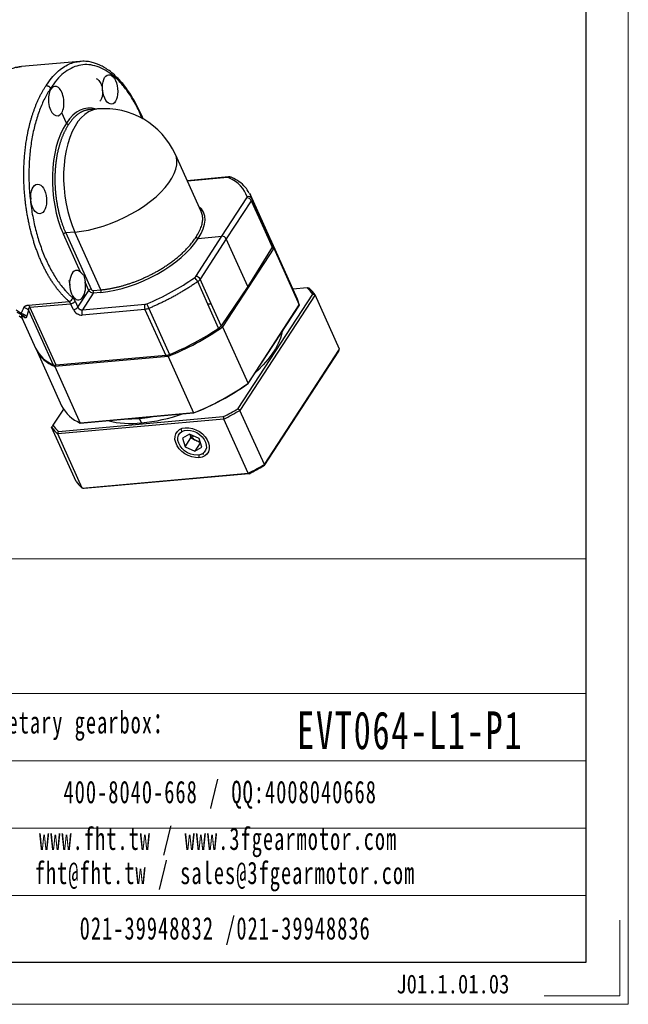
# Model space of a CAD drawing. Header units: millimetres. Extents: x 831 to 1300, y 1031 to 1361.
# Tile 8 of 12: x 1220 to 1300, y 1031 to 1161. Entities that reach past the tile are written whole.
import ezdxf

# ---------------------------------------------------------------- set-up
doc = ezdxf.new("R2010")
doc.units = ezdxf.units.MM
doc.layers.get('0').update_dxf_attribs({"lineweight": 18})
doc.layers.add('6文字层', color=3, linetype='Continuous')
for name, color, linetype, lineweight in [('SLD-0', 7, 'Continuous', 18), ('图框_外框线', 7, 'Continuous', 18), ('尺寸线', 7, 'Continuous', 18)]:
    doc.layers.add(name, color=color, linetype=linetype, lineweight=lineweight)
doc.styles.add('标准', font='txt', dxfattribs={"width": 0.667})
doc.styles.add('样式 1', font='txt', dxfattribs={"width": 0.8})

# ---------------------------------------------------------------- blocks, each defined once
blk = doc.blocks.new('D64S')
at = {"color": 0, "linetype": 'Continuous', "lineweight": 25}
for p, q in [((79.64, 53.44), (63.89, 52.03)), ((63.82, 52.02), (63.89, 52.03)), ((71.85, 45.95), (71.76, 46.15)), ((82.19, 40.35), (82.11, 40.36)), ((84.48, 40.57), (82.19, 40.36)), ((76.02, 36.71), (74.75, 39.52)), ((112.48, 12.81), (105.5, 28.29)), ((119.87, 22.18), (108.71, 21.18)), ((119.61, 22), (108.77, 21.03)), ((118.06, 6.16), (124.82, 16.5)), ((125.68, 17.57), (125.57, 17.73)), ((125.57, 17.71), (125.78, 17.23)), ((125.78, 17.23), (126.17, 16.36)), ((131.5, 4.7), (125.81, 17.31)), ((126.04, 15.77), (119.27, 5.43)), ((126.03, 15.77), (129.04, 9.1)), ((126.04, 15.77), (126.03, 15.77)), ((131.84, 3.78), (128.93, 10.24)), ((129.04, 9.1), (131.71, 3.19)), ((79.87, -3.58), (75.23, 6.71)), ((78.29, 7.26), (75.84, 7.04)), ((75.84, 7.04), (82.7, -8.15)), ((85.32, -8.33), (78.29, 7.26)), ((110.99, -4.73), (118.06, 6.16)), ((111.69, 5.59), (118.06, 6.16)), ((119.27, 5.43), (112.2, -5.46)), ((125.06, -7.4), (119.27, 5.43)), ((132.14, 2.91), (118.27, -18.36)), ((131.71, 3.19), (125.06, -7.4)), ((138.53, -10.89), (131.64, 4.38)), ((132.14, 2.91), (139.02, -12.36)), ((82.08, -8.48), (81.1, -6.3)), ((114.29, -12.23), (111.53, -6.11)), ((115.21, -12.13), (112.2, -5.46)), ((125.06, -7.4), (117.88, -18.04)), ((141.13, -7.81), (137.29, -8.15)), ((79.13, -13.04), (82.08, -8.48)), ((83.3, -9.21), (80.34, -13.76)), ((83.3, -8.52), (85.32, -8.33)), ((85.31, -9.03), (83.3, -9.21)), ((122.44, -40.46), (142.64, -9.47)), ((143.32, -9.72), (122.97, -40.94)), ((149.91, -24.35), (143.32, -9.72)), ((65.74, -12.45), (76.74, -11.47)), ((66.17, -13.06), (77.17, -12.08)), ((73.23, -28.72), (66.17, -13.06)), ((77.9, -13.69), (77.17, -12.08)), ((78.4, -11.42), (79.13, -13.04)), ((80.34, -13.76), (97.3, -12.24)), ((117.2, -18.69), (114.29, -12.23)), ((117.88, -18.04), (115.21, -12.13)), ((138.96, -12.47), (125.12, -33.71)), ((125.16, -33.64), (139.02, -12.36)), ((62.63, -14.35), (63.97, -15.07)), ((63.28, -15.39), (63.95, -15.88)), ((63.93, -15.84), (64.12, -16.17)), ((63.99, -15.08), (64.2, -15.2)), ((65.78, -13.84), (72.45, -28.62)), ((97.28, -13.63), (80.32, -15.15)), ((97.28, -13.63), (102.89, -26.06)), ((98.29, -13.37), (103.9, -25.8)), ((64.1, -16.13), (67.68, -24.08)), ((64.13, -16.12), (64.14, -16.13)), ((118.27, -18.36), (125.16, -33.64)), ((67.83, -24.4), (74.72, -39.67)), ((103.51, -26.34), (72.9, -29.08)), ((102.89, -26.06), (73.23, -28.72)), ((103.51, -26.34), (110.4, -41.61)), ((149.6, -24.9), (129.4, -55.9)), ((129.57, -55.57), (149.91, -24.35)), ((72.9, -29.08), (79.78, -44.35)), ((75.2, -40.58), (72.35, -44.95)), ((79.78, -44.35), (110.4, -41.61)), ((110.45, -41.63), (79.88, -44.37)), ((129.57, -55.57), (122.97, -40.94)), ((118.6, -43.3), (73.68, -47.32)), ((73.85, -46.61), (118.45, -42.62)), ((95.8, -42.95), (95.8, -43.11)), ((96.34, -44.32), (95.8, -43.11)), ((125.2, -57.93), (118.6, -43.3)), ((78.63, -60.13), (72.03, -45.5)), ((80.28, -61.95), (73.68, -47.32)), ((107.27, -46.68), (107.15, -46.12)), ((109.32, -47.34), (107.45, -48.43)), ((108.52, -45.7), (108.2, -45.61)), ((111.9, -48.58), (109.32, -47.34)), ((109.39, -47.38), (109.7, -48.4)), ((110.42, -47.87), (109.95, -48.25)), ((107.45, -48.43), (108.17, -50.76)), ((108.17, -50.76), (109.7, -48.4)), ((109.7, -48.4), (110.99, -49.02)), ((112.24, -49.7), (110.75, -52)), ((110.99, -49.02), (112.21, -49.6)), ((112.61, -50.91), (111.9, -48.58)), ((108.17, -50.76), (110.75, -52)), ((110.75, -52), (112.61, -50.91)), ((111.87, -53.13), (111.86, -53.73)), ((112.79, -52.66), (113.24, -52.71)), ((80.28, -61.95), (125.2, -57.93)), ((125.41, -58.05), (80.81, -62.05))]:
    blk.add_line(p, q, dxfattribs=at)
at = {"color": 0, "linetype": 'Continuous', "lineweight": 25, "flags": 128}
for points in [[(63.79, -14.74), (62.42, -13.86)], [(62.43, 51.78), (63.8, 52.02), (63.82, 52.02)], [(84.48, 40.57), (84.17, 40.53), (83.08, 40.26), (82.02, 39.78), (81.01, 39.1), (80.06, 38.21), (79.16, 37.14), (78.35, 35.88), (77.61, 34.46), (76.96, 32.89), (76.42, 31.18), (75.97, 29.35), (75.63, 27.42), (75.4, 25.42), (75.28, 23.35), (75.27, 21.25), (75.38, 19.13), (75.61, 17.01), (75.94, 14.92), (76.38, 12.88), (76.92, 10.91), (77.56, 9.03), (78.29, 7.26)], [(78.29, 7.26), (80.13, 7.49), (82.04, 7.84), (83.99, 8.31), (85.97, 8.9), (87.95, 9.59), (89.92, 10.39), (91.85, 11.29), (93.72, 12.27), (95.52, 13.33), (97.22, 14.45), (98.81, 15.63), (100.27, 16.85), (101.59, 18.09), (102.76, 19.35), (103.76, 20.62), (104.57, 21.87), (105.2, 23.11), (105.64, 24.3), (105.88, 25.45), (105.92, 26.54), (105.76, 27.56), (105.5, 28.29)], [(128.93, 10.24), (127.38, 13.67), (126.17, 16.36)], [(131.5, 4.7), (131.53, 4.63), (131.84, 3.78)], [(132.14, 2.91), (131.84, 3.88), (131.57, 4.54)], [(139.02, -12.36), (138.73, -11.39), (138.53, -10.89)], [(139.02, -12.36), (138.99, -12.42), (138.96, -12.47)], [(134.42, -19.44), (134.3, -20.09), (133.91, -21.45), (133.33, -22.85), (132.57, -24.28), (131.62, -25.73), (130.5, -27.19), (129.21, -28.66), (127.77, -30.11), (127.01, -30.82)], [(125.12, -33.71), (125.15, -33.67), (125.16, -33.64)], [(110.4, -41.61), (110.42, -41.62), (110.45, -41.63)], [(79.88, -44.37), (79.83, -44.36), (79.78, -44.35)], [(92.36, -43.25), (93.75, -43.24), (95.8, -43.11)], [(95.8, -43.11), (97.93, -42.87), (99.47, -42.62)], [(111.86, -53.73), (110.93, -53.72), (109.96, -53.54), (108.99, -53.18), (108.07, -52.67), (107.23, -52.03), (106.52, -51.29), (105.96, -50.48), (105.58, -49.63), (105.39, -48.78), (105.4, -47.97), (105.62, -47.24), (106.03, -46.61), (106.62, -46.12), (107.35, -45.78), (108.2, -45.61)], [(112.79, -52.66), (112.12, -52.94), (111.35, -53.05), (110.5, -52.99), (109.64, -52.77), (108.79, -52.39), (108.01, -51.88), (107.33, -51.25), (106.78, -50.55), (106.4, -49.8), (106.19, -49.04), (106.19, -48.32), (106.37, -47.66), (106.74, -47.11), (107.27, -46.68)], [(107.27, -46.68), (107.94, -46.4), (108.72, -46.29), (109.56, -46.35), (110.43, -46.57), (111.27, -46.95), (112.06, -47.47), (112.74, -48.09), (113.28, -48.8), (113.67, -49.54), (113.87, -50.3), (113.88, -51.02), (113.69, -51.68), (113.33, -52.23), (112.79, -52.66)], [(108.2, -45.61), (109.13, -45.62), (110.1, -45.81), (111.07, -46.16), (111.99, -46.67), (112.83, -47.31), (113.54, -48.05), (114.1, -48.86), (114.49, -49.71), (114.68, -50.56), (114.66, -51.37), (114.44, -52.1), (114.03, -52.73), (113.45, -53.22), (112.71, -53.56), (111.86, -53.73)]]:
    blk.add_lwpolyline(points, dxfattribs=at)
at = {"color": 0, "linetype": 'Continuous', "lineweight": 25}
for centre, radius, start, end in [((86.36, 19.65), 21, 24.2758, 95.119), ((119.93, 21.81), 0.373, 99.1457, 149.981), ((120.46, 21.32), 0.786, 66.6469, 126.6723), ((124.89, 15.24), 1.26, 25.0371, 92.9777), ((125.31, 15.9), 0.978, 27.8779, 114.9803), ((75.93, 6.15), 0.901, 95.438, 140.8228), ((131.12, 3.63), 0.74, 323.1647, 11.9329), ((109.21, -7.14), 2.53, 24.066, 55.3411), ((111.02, -6.05), 1.32, 26.5398, 91.4909), ((134.61, -15.21), 9.87, 35.5977, 48.6227), ((135.13, -15.46), 10, 35.0622, 49.1582), ((76.55, -10.25), 1.23, 278.9948, 348.2865), ((82.78, -9.05), 0.901, 95.438, 140.8228), ((82.57, -8.85), 0.809, 334.0499, 24.6868), ((84.58, -8.67), 0.809, 334.0499, 24.6868), ((64.54, -13.75), 1.77, 22.7106, 47.1435), ((77, -10.28), 1.8, 275.438, 320.8228), ((77.73, -11.9), 1.8, 275.438, 320.8228), ((98.75, -12.95), 1.62, 154.0499, 204.6868), ((107.37, -9.08), 10.04, 197.5867, 205.2807), ((81.79, -14.47), 1.62, 154.0499, 204.6868), ((77.25, 39.94), 71.29, 291.6101, 305.1303), ((115.8, -16.54), 2.56, 303.0821, 324.1404), ((76.94, 40.63), 71.7, 292.0872, 304.1636), ((76.12, -20), 9.37, 205.8041, 246.9301), ((76.52, -20.09), 9.7, 205.3329, 248.038), ((102.52, -22.51), 3.57, 275.937, 292.718), ((73.02, -27.19), 1.54, 247.987, 277.6864), ((84.14, 24.67), 71.29, 291.6101, 305.1303), ((84.24, 24.45), 71.09, 291.6324, 305.108), ((83.44, -35.32), 9.74, 206.5276, 247.9907), ((91.53, 4.48), 49.04, 275.6328, 288.9395), ((81.74, 30.13), 81.49, 296.7772, 299.9632), ((81.6, 30.45), 82.51, 296.6458, 300.0946), ((80.38, -39.21), 9.87, 215.5977, 228.6227), ((93.44, -18.92), 25.56, 255.8954, 276.5221), ((80.22, -39.76), 10, 215.0622, 229.1582), ((111.95, -46.36), 2.75, 201.6782, 223.3998), ((112.5, -45.89), 3.47, 222.9118, 244.3708), ((112.34, -46.29), 3.05, 243.8165, 265.9956), ((88.2, 15.82), 82.51, 296.6458, 300.0946), ((88.7, 14.7), 81.49, 296.7772, 299.9632), ((86.82, -54.39), 10, 215.0622, 229.1582)]:
    blk.add_arc(centre, radius, start, end, dxfattribs=at)
for centre, major_axis, ratio in [((87.84, 45.86), (-0.4, 3.98), 0.510453), ((68.53, 16.23), (-0.31, 3.99), 0.535235)]:
    blk.add_ellipse(centre, major_axis=major_axis, ratio=ratio, dxfattribs=at)
for centre, major_axis, ratio, start_param, end_param in [((73.3, 42.73), (-0.31, 3.99), 0.535235, 0.592583, 3.734176), ((73.3, 42.73), (-0.4, 3.98), 0.510453, 3.722316, 6.863909), ((83.81, 19.42), (-2.16, 21.39), 0.510453, 6.062466, 6.863503), ((83.81, 19.43), (-1.67, 21.44), 0.535235, 0.592989, 2.16338), ((119.22, 21.43), (0.905, 0.396), 0.459252, 0.383741, 0.941318), ((93.44, 3.97), (31.15, 13.62), 0.459252, 6.229026, 6.666926), ((123.98, 16.42), (0.905, 0.396), 0.459252, 5.67116, 6.229941), ((93.43, 3.95), (19.7, 8.61), 0.459252, 5.654113, 6.503458), ((93.44, 3.96), (19.49, 9.07), 0.484034, 4.071829, 5.642219), ((118.42, 5.36), (0.838, -0.546), 0.710207, 0.837031, 2.407523), ((79.04, -7.08), (-0.31, 3.99), 0.535235, 5.74235, 11.150781), ((93.43, 3.94), (30.83, 14.35), 0.484034, 4.629406, 5.067305), ((110.16, -4.8), (0.896, 0.417), 0.484034, 5.066342, 5.625442), ((77.21, -13.19), (-0.23, 2.98), 0.535235, 5.304972, 5.794149), ((83.12, -8.11), (0.419, -0.273), 0.710207, 3.978623, 5.549115), ((97.67, -11.65), (0.896, 0.417), 0.484034, 4.071829, 4.629406), ((79.6, -13.54), (1.68, -1.09), 0.710207, 3.978623, 5.549115)]:
    blk.add_ellipse(centre, major_axis=major_axis, ratio=ratio, start_param=start_param, end_param=end_param, dxfattribs=at)
for points, knots in [([(70.55, 46.88), (71.03, 47.59), (71.97, 48.97), (73.51, 50.59), (75.08, 51.83), (76.66, 52.7), (78.18, 53.24), (79.18, 53.37), (79.64, 53.43)], [0, 0, 0, 0, 0.187805, 0.368082, 0.540831, 0.706051, 0.863741, 1, 1, 1, 1]), ([(96.82, 37.79), (96.81, 37.82), (96.54, 38.49), (95.93, 39.88), (94.92, 41.92), (93.78, 43.9), (92.64, 45.62), (91.52, 47.11), (90.32, 48.5), (89, 49.81), (87.83, 50.76), (86.91, 51.39), (86.27, 51.79), (85.61, 52.16), (84.83, 52.54), (83.84, 52.93), (82.63, 53.27), (81.19, 53.5), (80.17, 53.46), (79.62, 53.43)], [0, 0, 0, 0, 0.003239, 0.066813, 0.144441, 0.225691, 0.298903, 0.364289, 0.432856, 0.510632, 0.588787, 0.62469, 0.658465, 0.690451, 0.729705, 0.780276, 0.842182, 0.91543, 1, 1, 1, 1]), ([(63.81, 52), (63.61, 51.98), (62.95, 51.94), (61.83, 51.67), (60.49, 51.19), (59.18, 50.53), (57.97, 49.75), (57.23, 49.12), (56.89, 48.82)], [0, 0, 0, 0, 0.078724, 0.26624, 0.453978, 0.64309, 0.834443, 1, 1, 1, 1]), ([(96.53, 37.94), (96.29, 38.53), (95.56, 40.32), (94.13, 42.95), (92.27, 45.78), (90.27, 48.15), (88.16, 50.06), (85.97, 51.46), (83.76, 52.33), (81.54, 52.65), (79.36, 52.42), (77.26, 51.65), (75.26, 50.34), (73.4, 48.54), (72.3, 46.95), (71.76, 46.15)], [0, 0, 0, 0, 0.039739, 0.119754, 0.19977, 0.279787, 0.359806, 0.439825, 0.519846, 0.599869, 0.679893, 0.759918, 0.839945, 0.919972, 1, 1, 1, 1]), ([(84.08, 48.78), (84.2, 48.74), (84.46, 48.64), (84.83, 48.29), (85.18, 47.78), (85.48, 47.12), (85.69, 46.36), (85.79, 45.58), (85.8, 44.83), (85.71, 44), (85.48, 43.2), (85.19, 42.81), (85.07, 42.64)], [0, 0, 0, 0, 0.08405, 0.175216, 0.271828, 0.371415, 0.471001, 0.567613, 0.658779, 0.742829, 0.886454, 1, 1, 1, 1]), ([(76.74, -11.47), (76.64, -11.38), (76.43, -11.2), (76.13, -10.93), (75.83, -10.64), (75.53, -10.35), (75.23, -10.04), (74.93, -9.73), (74.64, -9.41), (74.35, -9.07), (74.06, -8.73), (73.78, -8.38), (73.5, -8.03), (73.22, -7.66), (72.94, -7.28), (72.67, -6.9), (72.4, -6.51), (72.13, -6.11), (71.87, -5.7), (71.61, -5.28), (71.35, -4.86), (71.1, -4.43), (70.85, -3.99), (70.61, -3.54), (70.36, -3.09), (70.13, -2.63), (69.89, -2.16), (69.66, -1.68), (69.44, -1.2), (69.22, -0.72), (69, -0.22), (68.79, 0.28), (68.58, 0.79), (68.38, 1.3), (68.18, 1.82), (67.99, 2.34), (67.8, 2.87), (67.61, 3.41), (67.43, 3.95), (67.26, 4.49), (67.09, 5.04), (66.92, 5.6), (66.76, 6.15), (66.61, 6.72), (66.46, 7.28), (66.31, 7.86), (66.17, 8.43), (66.04, 9.01), (65.91, 9.59), (65.79, 10.18), (65.67, 10.76), (65.56, 11.35), (65.45, 11.95), (65.35, 12.54), (65.25, 13.14), (65.16, 13.74), (65.08, 14.34), (65, 14.95), (64.93, 15.55), (64.86, 16.16), (64.8, 16.78), (64.74, 17.4), (64.69, 18.04), (64.64, 18.7), (64.6, 19.37), (64.57, 20.05), (64.54, 20.75), (64.52, 21.46), (64.51, 22.18), (64.5, 22.91), (64.51, 23.66), (64.52, 24.42), (64.55, 25.19), (64.58, 25.96), (64.63, 26.75), (64.68, 27.55), (64.75, 28.36), (64.83, 29.17), (64.92, 29.99), (65.03, 30.82), (65.15, 31.65), (65.28, 32.48), (65.43, 33.32), (65.59, 34.16), (65.77, 35.01), (65.96, 35.85), (66.17, 36.69), (66.4, 37.53), (66.65, 38.37), (66.91, 39.2), (67.19, 40.02), (67.48, 40.84), (67.8, 41.64), (68.13, 42.44), (68.49, 43.22), (68.86, 43.99), (69.25, 44.74), (69.66, 45.48), (70.09, 46.19), (70.39, 46.65), (70.55, 46.88)], [0, 0, 0, 0, 0.008582, 0.017166, 0.025751, 0.034337, 0.042924, 0.051513, 0.060103, 0.068695, 0.077288, 0.085882, 0.094477, 0.103074, 0.111672, 0.120272, 0.128873, 0.137475, 0.146078, 0.154683, 0.163289, 0.171897, 0.180506, 0.189116, 0.197727, 0.20634, 0.214954, 0.22357, 0.232187, 0.240805, 0.249425, 0.258046, 0.266668, 0.275292, 0.283917, 0.292543, 0.301171, 0.3098, 0.31843, 0.327062, 0.335695, 0.344329, 0.352965, 0.361602, 0.370241, 0.378881, 0.387522, 0.396165, 0.404808, 0.413454, 0.4221, 0.430748, 0.439398, 0.448049, 0.456701, 0.465354, 0.474009, 0.482665, 0.491323, 0.499982, 0.508718, 0.517646, 0.526768, 0.536083, 0.545591, 0.555292, 0.565187, 0.575274, 0.585554, 0.596027, 0.606694, 0.617553, 0.628606, 0.639851, 0.65129, 0.662922, 0.674746, 0.686764, 0.698975, 0.711379, 0.723976, 0.736766, 0.749749, 0.762925, 0.776294, 0.789857, 0.803612, 0.817561, 0.831702, 0.846037, 0.860564, 0.875285, 0.890198, 0.905305, 0.920605, 0.936098, 0.951784, 0.967663, 0.983735, 1, 1, 1, 1]), ([(71.76, 46.15), (71.69, 46.04), (71.54, 45.83), (71.34, 45.5), (71.13, 45.17), (70.93, 44.83), (70.73, 44.49), (70.53, 44.13), (70.34, 43.77), (69.96, 43.04), (69.42, 41.9), (68.76, 40.28), (68.16, 38.57), (67.45, 36.19), (66.73, 33.04), (66.15, 29.03), (65.86, 24.86), (65.86, 20.6), (66.17, 16.32), (66.76, 12.09), (67.64, 7.98), (68.79, 4.06), (70.18, 0.4), (71.53, -2.39), (72.71, -4.44), (73.64, -5.88), (74.62, -7.21), (75.46, -8.23), (76.15, -8.98), (76.68, -9.52), (77.21, -10.03), (77.57, -10.34), (77.75, -10.5)], [0, 0, 0, 0, 0.007823, 0.01564, 0.023454, 0.031265, 0.039077, 0.046892, 0.05471, 0.062535, 0.093793, 0.125059, 0.156317, 0.187583, 0.250074, 0.312564, 0.375052, 0.437539, 0.500025, 0.56251, 0.624994, 0.687477, 0.74996, 0.812443, 0.843697, 0.874959, 0.906213, 0.937475, 0.953113, 0.968735, 0.984359, 1, 1, 1, 1]), ([(70.55, 46.88), (70.58, 46.88), (70.64, 46.88), (70.73, 46.88), (70.83, 46.86), (70.94, 46.84), (71.04, 46.8), (71.15, 46.75), (71.27, 46.69), (71.41, 46.59), (71.55, 46.46), (71.67, 46.31), (71.73, 46.2), (71.76, 46.15)], [0, 0, 0, 0, 0.065607, 0.133699, 0.204011, 0.276206, 0.349882, 0.42458, 0.499802, 0.61623, 0.740498, 0.8696, 1, 1, 1, 1]), ([(82.11, 40.36), (82.03, 40.35), (81.87, 40.33), (81.63, 40.28), (81.38, 40.23), (81.13, 40.16), (80.87, 40.08), (80.61, 39.99), (80.35, 39.88), (80.09, 39.75), (79.83, 39.61), (79.56, 39.45), (79.29, 39.27), (79.02, 39.07), (78.75, 38.85), (78.48, 38.62), (78.21, 38.36), (77.94, 38.08), (77.67, 37.78), (77.4, 37.45), (77.14, 37.11), (76.88, 36.74), (76.71, 36.47), (76.62, 36.34)], [0, 0, 0, 0, 0.038893, 0.078658, 0.119296, 0.160806, 0.203189, 0.246445, 0.290574, 0.335575, 0.381449, 0.428195, 0.475814, 0.524306, 0.57367, 0.623907, 0.675017, 0.726999, 0.779854, 0.833582, 0.888182, 0.943655, 1, 1, 1, 1]), ([(76.62, 36.34), (76.56, 36.25), (76.44, 36.06), (76.26, 35.77), (76.08, 35.48), (75.91, 35.18), (75.75, 34.88), (75.59, 34.58), (75.44, 34.27), (75.3, 33.96), (75.15, 33.65), (75.02, 33.33), (74.89, 33.01), (74.76, 32.69), (74.64, 32.37), (74.53, 32.05), (74.42, 31.73), (74.32, 31.41), (74.22, 31.08), (74.12, 30.76), (74.03, 30.44), (73.94, 30.12), (73.86, 29.8), (73.78, 29.48), (73.71, 29.16), (73.64, 28.84), (73.57, 28.53), (73.51, 28.22), (73.45, 27.91), (73.4, 27.6), (73.35, 27.29), (73.3, 26.99), (73.26, 26.69), (73.22, 26.39), (73.18, 26.1), (73.14, 25.81), (73.11, 25.52), (73.08, 25.24), (73.06, 24.96), (73.03, 24.68), (73.01, 24.41), (72.99, 24.14), (72.97, 23.88), (72.96, 23.62), (72.95, 23.36), (72.94, 23.11), (72.93, 22.86), (72.91, 22.36), (72.9, 21.61), (72.91, 20.6), (72.95, 19.59), (73.02, 18.6), (73.11, 17.6), (73.22, 16.62), (73.36, 15.65), (73.52, 14.7), (73.7, 13.76), (73.9, 12.84), (74.13, 11.94), (74.37, 11.06), (74.63, 10.21), (74.91, 9.38), (75.2, 8.57), (75.51, 7.79), (75.73, 7.29), (75.84, 7.04)], [0, 0, 0, 0, 0.014266, 0.028382, 0.042346, 0.05616, 0.069823, 0.083334, 0.096695, 0.109905, 0.122964, 0.135872, 0.148629, 0.161235, 0.17369, 0.185995, 0.198148, 0.210151, 0.222002, 0.233703, 0.245253, 0.256651, 0.267899, 0.278996, 0.289942, 0.300737, 0.311381, 0.321875, 0.332217, 0.342408, 0.352449, 0.362338, 0.372077, 0.381664, 0.391101, 0.400387, 0.409522, 0.418506, 0.427339, 0.436021, 0.444552, 0.452932, 0.461162, 0.46924, 0.477167, 0.484944, 0.49257, 0.500044, 0.530971, 0.561708, 0.592255, 0.622612, 0.65278, 0.682757, 0.712546, 0.742144, 0.771553, 0.800773, 0.829802, 0.858643, 0.887293, 0.915754, 0.944026, 0.972108, 1, 1, 1, 1]), ([(76.62, 36.34), (76.6, 36.34), (76.56, 36.34), (76.5, 36.35), (76.44, 36.36), (76.39, 36.37), (76.35, 36.39), (76.32, 36.41), (76.29, 36.42), (76.28, 36.43), (76.23, 36.45), (76.16, 36.51), (76.07, 36.6), (76.03, 36.67), (76.02, 36.71)], [0, 0, 0, 0, 0.093918, 0.181291, 0.260181, 0.329119, 0.387102, 0.43352, 0.46805, 0.490553, 0.500987, 0.673892, 0.841975, 1, 1, 1, 1]), ([(120.61, 22.08), (120.5, 22.12), (120.27, 22.2), (120, 22.19), (119.87, 22.18)], [0, 0, 0, 0, 0.496717, 1, 1, 1, 1]), ([(125.45, 17.9), (125.13, 18.42), (124.44, 19.55), (122.85, 20.94), (121.45, 21.68), (120.77, 22.04)], [0, 0, 0, 0, 0.307917, 0.66378, 1, 1, 1, 1]), ([(66.14, 17.44), (66.18, 17.33), (66.31, 17.04), (66.4, 16.58), (66.43, 16.25), (66.44, 16.15)], [0, 0, 0, 0, 0.278765, 0.780699, 1, 1, 1, 1]), ([(111.09, 5.95), (111.4, 6.46), (112.02, 7.43), (112.57, 8.8), (112.86, 10.02), (112.91, 10.99), (112.82, 11.74), (112.69, 12.3), (112.55, 12.65), (112.48, 12.81)], [0, 0, 0, 0, 0.197826, 0.383323, 0.556488, 0.717317, 0.817704, 0.912603, 1, 1, 1, 1]), ([(129.04, 9.1), (129.05, 9.15), (129.06, 9.26), (129.07, 9.41), (129.07, 9.55), (129.06, 9.69), (129.04, 9.81), (129.02, 9.93), (128.99, 10.04), (128.96, 10.14), (128.94, 10.21), (128.93, 10.24)], [0, 0, 0, 0, 0.132598, 0.259821, 0.381669, 0.498145, 0.609249, 0.714984, 0.815352, 0.910356, 1, 1, 1, 1]), ([(85.32, -8.33), (85.45, -8.32), (85.7, -8.3), (86.09, -8.26), (86.47, -8.21), (86.87, -8.15), (87.27, -8.09), (87.67, -8.03), (88.08, -7.95), (88.49, -7.88), (88.9, -7.79), (89.32, -7.7), (89.74, -7.6), (90.16, -7.5), (90.59, -7.39), (91.02, -7.28), (91.45, -7.16), (91.88, -7.03), (92.32, -6.89), (92.76, -6.76), (93.2, -6.61), (93.64, -6.46), (94.08, -6.3), (94.52, -6.14), (94.96, -5.97), (95.41, -5.79), (95.85, -5.61), (96.3, -5.42), (96.74, -5.23), (97.18, -5.03), (97.63, -4.83), (98.07, -4.62), (98.51, -4.4), (98.95, -4.18), (99.38, -3.96), (99.82, -3.73), (100.25, -3.49), (100.69, -3.24), (101.13, -2.99), (101.59, -2.72), (102.05, -2.43), (102.53, -2.13), (103.01, -1.81), (103.51, -1.48), (104, -1.13), (104.51, -0.77), (105.02, -0.39), (105.53, 0.01), (106.04, 0.42), (106.55, 0.85), (107.06, 1.3), (107.56, 1.76), (108.05, 2.24), (108.54, 2.73), (109.01, 3.23), (109.46, 3.75), (109.91, 4.29), (110.32, 4.83), (110.72, 5.39), (110.96, 5.77), (111.09, 5.95)], [0, 0, 0, 0, 0.013524, 0.027094, 0.040708, 0.054366, 0.06807, 0.081818, 0.095611, 0.109448, 0.12333, 0.137258, 0.151229, 0.165246, 0.179307, 0.193413, 0.207564, 0.22176, 0.236, 0.250285, 0.264615, 0.27899, 0.293409, 0.307874, 0.322383, 0.336936, 0.351535, 0.366178, 0.380866, 0.395599, 0.410377, 0.425199, 0.440066, 0.454978, 0.469935, 0.484936, 0.499983, 0.515082, 0.530785, 0.547091, 0.564002, 0.581516, 0.599634, 0.618355, 0.63768, 0.657609, 0.678142, 0.699278, 0.721018, 0.743362, 0.766309, 0.78986, 0.814015, 0.838773, 0.864135, 0.890101, 0.91667, 0.943843, 0.97162, 1, 1, 1, 1]), ([(111.69, 5.59), (111.67, 5.59), (111.64, 5.59), (111.58, 5.59), (111.52, 5.6), (111.46, 5.62), (111.4, 5.65), (111.33, 5.69), (111.2, 5.78), (111.13, 5.88), (111.09, 5.95)], [0, 0, 0, 0, 0.077913, 0.1589, 0.242459, 0.327974, 0.414729, 0.501941, 0.643652, 1, 1, 1, 1]), ([(131.66, 3.11), (131.74, 3.08), (131.9, 3.01), (132.06, 2.94), (132.14, 2.91)], [0, 0, 0, 0, 0.508629, 1, 1, 1, 1]), ([(79.87, -3.58), (79.9, -3.6), (79.95, -3.65), (80.03, -3.72), (80.11, -3.8), (80.19, -3.89), (80.28, -3.98), (80.42, -4.14), (80.61, -4.37), (80.8, -4.7), (80.92, -5.06), (80.98, -5.41), (81.03, -5.74), (81.06, -6.02), (81.09, -6.21), (81.1, -6.3)], [0, 0, 0, 0, 0.040755, 0.081897, 0.123461, 0.165483, 0.207997, 0.251035, 0.383966, 0.501369, 0.618401, 0.750462, 0.835256, 0.918346, 1, 1, 1, 1]), ([(76.67, -5.84), (76.75, -6.09), (76.88, -6.5), (76.93, -6.96), (76.95, -7.15)], [0, 0, 0, 0, 0.595933, 1, 1, 1, 1]), ([(111.53, -6.11), (111.38, -6.21), (111.09, -6.42), (110.64, -6.72), (110.19, -7.02), (109.74, -7.32), (109.29, -7.61), (108.84, -7.9), (108.38, -8.19), (107.93, -8.47), (107.47, -8.74), (107.01, -9.01), (106.55, -9.28), (106.09, -9.55), (105.63, -9.81), (105.17, -10.06), (104.71, -10.31), (104.25, -10.56), (103.79, -10.8), (103.32, -11.04), (102.86, -11.27), (102.4, -11.5), (101.94, -11.72), (101.48, -11.95), (101.02, -12.16), (100.56, -12.37), (100.11, -12.58), (99.65, -12.78), (99.2, -12.98), (98.74, -13.18), (98.44, -13.3), (98.29, -13.37)], [0, 0, 0, 0, 0.036879, 0.073586, 0.110122, 0.146488, 0.182682, 0.218705, 0.254556, 0.290237, 0.325746, 0.361085, 0.396252, 0.431248, 0.466073, 0.500727, 0.53521, 0.569521, 0.603662, 0.637631, 0.671429, 0.705056, 0.738512, 0.771797, 0.804911, 0.837854, 0.870625, 0.903226, 0.935655, 0.967913, 1, 1, 1, 1]), ([(141.67, -7.9), (141.57, -7.88), (141.39, -7.85), (141.21, -7.82), (141.13, -7.81)], [0, 0, 0, 0, 0.56, 1, 1, 1, 1]), ([(83.3, -9.21), (83.07, -9.22), (82.82, -9.16), (82.37, -8.89), (82.18, -8.69), (82.08, -8.48)], [0, 0, 0, 0, 0.5, 0.5, 1, 1, 1, 1]), ([(142.64, -9.47), (142.76, -9.51), (142.99, -9.6), (143.22, -9.68), (143.32, -9.72)], [0, 0, 0, 0, 0.56, 1, 1, 1, 1]), ([(63.79, -14.74), (63.82, -14.67), (63.88, -14.54), (63.97, -14.34), (64.07, -14.12), (64.18, -13.89), (64.29, -13.64), (64.42, -13.38), (64.5, -13.2), (64.54, -13.1)], [0, 0, 0, 0, 0.130778, 0.265579, 0.404405, 0.547258, 0.69414, 0.845054, 1, 1, 1, 1]), ([(64.54, -13.1), (64.56, -13.08), (64.58, -13.02), (64.63, -12.95), (64.69, -12.88), (64.76, -12.81), (64.83, -12.75), (64.92, -12.69), (65.04, -12.62), (65.19, -12.56), (65.36, -12.51), (65.54, -12.47), (65.68, -12.46), (65.74, -12.45)], [0, 0, 0, 0, 0.089644, 0.176213, 0.259904, 0.340931, 0.419533, 0.495971, 0.603505, 0.706475, 0.806024, 0.903416, 1, 1, 1, 1]), ([(64.54, -13.1), (64.78, -13.15), (65.02, -13.24), (65.45, -13.49), (65.64, -13.66), (65.78, -13.84)], [0, 0, 0, 0, 0.5, 0.5, 1, 1, 1, 1]), ([(66.17, -13.06), (66.15, -13.07), (66.12, -13.07), (66.07, -13.08), (66.02, -13.1), (65.98, -13.13), (65.94, -13.16), (65.9, -13.19), (65.87, -13.23), (65.84, -13.28), (65.81, -13.35), (65.78, -13.47), (65.77, -13.65), (65.78, -13.77), (65.78, -13.84)], [0, 0, 0, 0, 0.040766, 0.082342, 0.125323, 0.170248, 0.217591, 0.267757, 0.321087, 0.377865, 0.438325, 0.59803, 0.784876, 1, 1, 1, 1]), ([(77.17, -12.08), (77.16, -12.04), (77.12, -11.97), (77.07, -11.87), (77.01, -11.77), (76.95, -11.68), (76.88, -11.6), (76.81, -11.53), (76.76, -11.49), (76.74, -11.47)], [0, 0, 0, 0, 0.140353, 0.28154, 0.423561, 0.566417, 0.710109, 0.854636, 1, 1, 1, 1]), ([(79.13, -13.04), (79.14, -13.06), (79.16, -13.12), (79.21, -13.19), (79.27, -13.27), (79.33, -13.34), (79.39, -13.41), (79.47, -13.47), (79.55, -13.53), (79.63, -13.59), (79.71, -13.63), (79.8, -13.68), (79.89, -13.71), (79.98, -13.74), (80.07, -13.75), (80.16, -13.77), (80.25, -13.77), (80.31, -13.77), (80.34, -13.76)], [0, 0, 0, 0, 0.062521, 0.125033, 0.187539, 0.250038, 0.312533, 0.375024, 0.437512, 0.5, 0.562488, 0.624976, 0.687467, 0.749962, 0.812461, 0.874967, 0.937479, 1, 1, 1, 1]), ([(63.79, -14.74), (64.07, -14.77), (64.37, -14.86), (64.88, -15.17), (65.1, -15.38), (65.25, -15.61)], [0, 0, 0, 0, 0.5, 0.5, 1, 1, 1, 1]), ([(63.79, -14.74), (63.86, -14.86), (63.97, -15.04), (63.97, -15.05), (63.97, -15.05)], [0, 0, 0, 0, 0.662326, 1, 1, 1, 1]), ([(63.89, -15.09), (63.87, -15.32), (63.84, -15.7), (63.94, -15.8), (63.97, -15.83)], [0, 0, 0, 0, 0.63855, 1, 1, 1, 1]), ([(63.88, -15.07), (63.89, -15.07), (63.89, -15.08), (63.89, -15.08), (63.89, -15.09)], [0, 0, 0, 0, 0.481774, 1, 1, 1, 1]), ([(63.98, -15.07), (64.14, -15.15), (64.29, -15.26), (64.54, -15.52), (64.65, -15.68), (64.73, -15.84)], [0, 0, 0, 0, 0.5, 0.5, 1, 1, 1, 1]), ([(64.73, -15.84), (64.68, -15.81), (64.59, -15.75), (64.47, -15.65), (64.34, -15.56), (64.22, -15.46), (64.11, -15.37), (64.04, -15.3), (64, -15.27)], [0, 0, 0, 0, 0.157533, 0.31869, 0.483494, 0.651967, 0.824129, 1, 1, 1, 1]), ([(64, -15.27), (64, -15.56), (64, -15.94), (64.11, -16.08), (64.13, -16.12)], [0, 0, 0, 0, 0.748707, 1, 1, 1, 1]), ([(65.25, -15.61), (65.25, -15.64), (65.23, -15.7), (65.19, -15.78), (65.15, -15.85), (65.11, -15.89), (65.06, -15.92), (65, -15.94), (64.92, -15.94), (64.83, -15.91), (64.76, -15.86), (64.73, -15.84)], [0, 0, 0, 0, 0.107061, 0.210621, 0.356254, 0.427351, 0.502144, 0.633578, 0.759733, 0.881532, 1, 1, 1, 1]), ([(65.78, -13.84), (65.75, -13.94), (65.7, -14.12), (65.61, -14.4), (65.53, -14.66), (65.46, -14.91), (65.38, -15.16), (65.32, -15.39), (65.28, -15.54), (65.25, -15.61)], [0, 0, 0, 0, 0.144654, 0.288698, 0.432138, 0.574981, 0.717234, 0.858905, 1, 1, 1, 1]), ([(118.27, -18.36), (118.19, -18.3), (118.06, -18.19), (117.93, -18.08), (117.88, -18.04)], [0, 0, 0, 0, 0.623594, 1, 1, 1, 1]), ([(103.45, -25.94), (103.45, -25.99), (103.47, -26.12), (103.5, -26.26), (103.51, -26.34)], [0, 0, 0, 0, 0.398928, 1, 1, 1, 1]), ([(149.91, -24.35), (149.85, -24.45), (149.75, -24.63), (149.64, -24.82), (149.6, -24.9)], [0, 0, 0, 0, 0.56, 1, 1, 1, 1]), ([(72.9, -29.08), (72.92, -28.97), (72.94, -28.85), (72.96, -28.72), (72.97, -28.7)], [0, 0, 0, 0, 0.835486, 1, 1, 1, 1]), ([(122.97, -40.94), (122.87, -40.85), (122.7, -40.69), (122.52, -40.53), (122.44, -40.46)], [0, 0, 0, 0, 0.56, 1, 1, 1, 1]), ([(72.35, -44.95), (72.29, -45.05), (72.19, -45.24), (72.08, -45.42), (72.03, -45.5)], [0, 0, 0, 0, 0.56, 1, 1, 1, 1]), ([(118.45, -42.62), (118.48, -42.74), (118.53, -42.97), (118.58, -43.2), (118.6, -43.3)], [0, 0, 0, 0, 0.56, 1, 1, 1, 1]), ([(73.68, -47.32), (73.71, -47.19), (73.77, -46.95), (73.83, -46.72), (73.85, -46.61)], [0, 0, 0, 0, 0.56, 1, 1, 1, 1]), ([(129.4, -55.9), (129.43, -55.84), (129.49, -55.73), (129.55, -55.62), (129.57, -55.57)], [0, 0, 0, 0, 0.56, 1, 1, 1, 1]), ([(125.2, -57.93), (125.24, -57.95), (125.31, -57.99), (125.38, -58.03), (125.41, -58.05)], [0, 0, 0, 0, 0.56, 1, 1, 1, 1]), ([(80.81, -62.05), (80.71, -62.03), (80.53, -62), (80.36, -61.97), (80.28, -61.95)], [0, 0, 0, 0, 0.56, 1, 1, 1, 1])]:
    blk.add_open_spline(points, degree=3, knots=knots, dxfattribs=at)
for points in [[(126.17, 16.36), (126.22, 16.2), (126.17, 15.99), (126.04, 15.77)], [(112.2, -5.46), (112.05, -5.68), (111.82, -5.91), (111.53, -6.11)], [(115.21, -12.13), (114.98, -12.17), (114.66, -12.21), (114.29, -12.23)], [(63.88, -15.06), (63.93, -15.13), (63.97, -15.2), (64, -15.27)], [(63.88, -15.06), (63.88, -15.06), (63.88, -15.07), (63.88, -15.07)], [(64, -15.27), (63.97, -15.21), (63.93, -15.15), (63.89, -15.09)], [(98.29, -13.37), (97.95, -13.51), (97.59, -13.6), (97.28, -13.63)]]:
    blk.add_open_spline(points, degree=3, dxfattribs=at)

msp = doc.modelspace()

# ---------------------------------------------------------------- linework, layer by layer
at = {"layer": '图框_外框线'}
for p, q in [((874.4548, 1089.9054), (1294.8752, 1089.9054)), ((874.4548, 1072.0854), (1294.8752, 1072.0854)), ((914.7445, 1063.1754), (1294.8752, 1063.1754)), ((914.7445, 1054.2654), (1294.8752, 1054.2654)), ((914.7445, 1045.3554), (1294.8752, 1045.3554))]:
    msp.add_line(p, q, dxfattribs=at)
at = {"layer": '图框_外框线', "color": 3}
msp.add_lwpolyline([(833.1797, 1030.9417), (1300.4378, 1030.9417), (1300.4378, 1361.36), (833.1797, 1361.36)], close=True, dxfattribs=at)
at = {"layer": '图框_外框线', "color": 3, "lineweight": 25}
msp.add_lwpolyline([(860.9926, 1036.5043), (1294.8752, 1036.5043), (1294.8752, 1355.7974), (860.9926, 1355.7974)], close=True, dxfattribs=at)
at = {"layer": '图框_外框线', "color": 3}
msp.add_lwpolyline([(1299.3253, 1042.0669), (1299.3253, 1032.0542), (1289.3126, 1032.0542)], dxfattribs=at)

# ---------------------------------------------------------------- block references
at = {"layer": '尺寸线', "xscale": 0.4896000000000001, "yscale": 0.4896000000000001, "zscale": 0.4896000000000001}
msp.add_blockref('D64S', (1188.8076, 1129.6162), dxfattribs=at)

# ---------------------------------------------------------------- texts
at = {"layer": '6文字层', "insert": (1269.7191, 1034.8831), "char_height": 2.5, "width": 43.304423, "attachment_point": 1, "style": '样式 1'}
msp.add_mtext('J01.1.01.03', dxfattribs=at)
at = {"layer": 'SLD-0', "color": 1, "attachment_point": 2, "style": '标准'}
for s, insert, char_height, width in [('\\T1.1;  行星减速机Planetary gearbox：', (1217.7526, 1069.7659), 2.97, 54.838498), ('\\pxt2.97;{\\T1.1;\\C256;EVT064-L1-P1}', (1271.5514, 1069.7258), 5, 37.982393), ('\\T1.1;400-8040-668 / QQ:4008040668', (1246.3986, 1060.5364), 2.97, 66.287968), ('\\T1.1;www.fht.tw / www.3fgearmotor.com ', (1246.1248, 1054.3503), 2.97, 50.067896), ('\\T1.1;\\pxt12;fht@fht.tw / sales@3fgearmotor.com ', (1247.0299, 1049.8278), 2.97, 63.107533), ('{\\T1.1;021-39948832 /021-39948836 }', (1247.061, 1042.4885), 2.97, 97.2693)]:
    msp.add_mtext(s, dxfattribs=dict(at, insert=insert, char_height=char_height, width=width))

# ---------------------------------------------------------------- next in the draw order: texts
at = {"layer": 'SLD-0', "color": 1, "char_height": 2.97, "width": 214.412041, "attachment_point": 2, "style": '标准', "bg_fill": 2}
for s, insert in [('{\\fSimSun|b1|i0|c134|p2;125 N.m}', (1138.4653, 1077.3568)), ('{\\fSimSun|b1|i0|c134|p2;1050 N}', (1137.7024, 1069.0219))]:
    msp.add_mtext(s, dxfattribs=dict(at, insert=insert))

doc.saveas('drawing.dxf')
